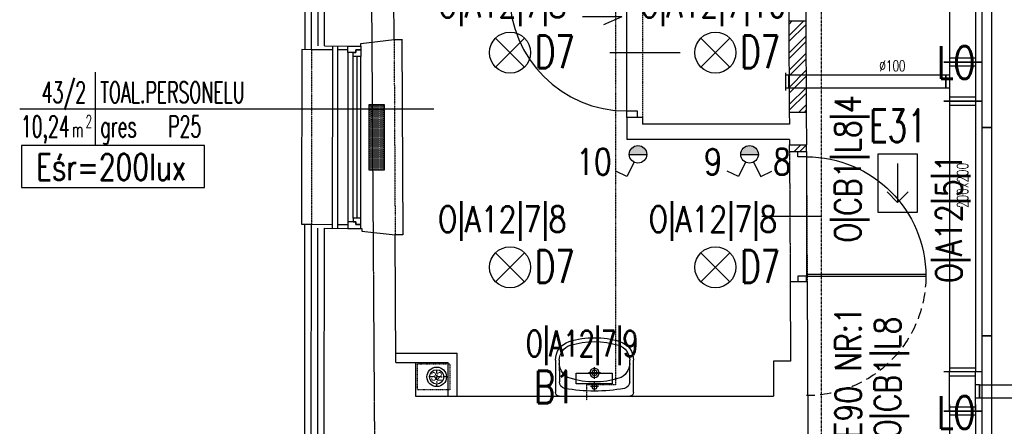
# Model space of a CAD drawing. Header units: inches. Extents: x -281236 to -70395, y 38777 to 102341.
# Tile 181 of 244: x -139802 to -139046, y 59588 to 59900. Entities that reach past the tile are written whole.
import ezdxf
from ezdxf.enums import TextEntityAlignment as Align

# ---------------------------------------------------------------- set-up
doc = ezdxf.new("R2010")
doc.units = ezdxf.units.IN
doc.header["$MEASUREMENT"] = 0
for name, pattern in [('00-inst$0$DASHDOT', [1, 0.5, -0.25, 0, -0.25]), ('CENTER', [2, 1.25, -0.25, 0.25, -0.25]), ('DASHDOT', [1, 0.5, -0.25, 0, -0.25]), ('DASHED', [0.75, 0.5, -0.25]), ('DASHED2', [0.375, 0.25, -0.125]), ('DIVIDE', [31.75, 12.7, -6.35, 0, -6.35, 0, -6.35])]:
    doc.linetypes.add(name, pattern=pattern)
doc.layers.get('0').update_dxf_attribs({"color": 101})
for name, color, linetype in [('Drz---drzwi', 5, 'Continuous'), ('Drz-widok', 5, 'Continuous'), ('E-90', 6, 'Continuous'), ('E-OPIS-POM', 6, 'Continuous'), ('E35', 6, 'Continuous'), ('E50', 3, 'Continuous'), ('Fas-balustrada-widok', 64, 'Continuous'), ('Ins-kan', 54, 'Continuous'), ('Ins-went', 141, 'Continuous'), ('Mw-wc-rury', 160, 'DASHDOT'), ('Okn---okna', 5, 'Continuous'), ('Os-osie glowne', 8, 'CENTER'), ('piony_K_nr', 240, 'Continuous'), ('Sc-cegla pelna', 32, 'Continuous'), ('Sc-cegla pelna-hatch', 8, 'Continuous'), ('Sc-gazobeton', 45, 'Continuous'), ('Sc-gk', 120, 'Continuous'), ('Sc-izolacja term-obrys', 132, 'Continuous'), ('Sc-izolacja term-styropian', 151, 'STYROPIAN-KA'), ('Sc-nad', 5, 'DASHED2'), ('Sc-nadproza kon', 5, 'DASHED2'), ('Suf-widok', 8, 'Continuous'), ('W-idok', 9, 'Continuous'), ('W-otwor-strop', 126, 'Continuous'), ('Wym-wew', 8, 'Continuous'), ('Wyp-grzejniki', 56, 'Continuous'), ('Wyp-sanitar', 131, 'Continuous')]:
    doc.layers.add(name, color=color, linetype=linetype)
doc.layers.get('Wym-wew').off()
doc.styles.add('KA wymiar', font='romans.shx', dxfattribs={"width": 0.6})
doc.styles.add('ROMANS', font='romans', dxfattribs={"width": 0.85})
doc.styles.add('tab-bud$0$ROMANS', font='romans', dxfattribs={"width": 0.7})
doc.styles.add('TYTUL2', font='ARIAL.TTF')
doc.linetypes.add('BATTING', pattern='A,0.0001,-0.1,[134,ltypeshp.shx,S=0.1,R=0,X=-0.1,Y=0],-0.2,[134,ltypeshp.shx,S=0.1,R=180,X=0.1,Y=0],-0.1', length=0.4001)
doc.linetypes.add('STYROPIAN-KA', pattern='A,0.0001,-0.1,[135,ltypeshp.shx,S=0.1,R=0,X=-0.1,Y=0],0,[135,ltypeshp.shx,S=0.1,R=180,X=0.1,Y=0],-0.1', length=0.2001)

# ---------------------------------------------------------------- blocks, each defined once
blk = doc.blocks.new('pow')
for p, q in [((0, 0.523), (0, -0.523)), ((-1.075, 0), (1.78, 0))]:
    blk.add_line(p, q)
at = {"style": 'KA wymiar', "width": 0.6}
for s, height, p in [('2', 0.18, (-0.139, -0.27)), ('m', 0.21, (-0.333, -0.401))]:
    blk.add_text(s, height=height, dxfattribs=at).set_placement(p)
for tag, p in [('01', (-0.131, 0.084)), ('000.00', (-0.364, -0.401))]:
    blk.add_attdef(tag, text='', height=0.3, dxfattribs=at).set_placement(p, align=Align.RIGHT)
for tag, p in [('POMIESZCZENIE', (0.071, 0.084)), ('POSADZKA', (0.071, -0.401))]:
    blk.add_attdef(tag, p, '', height=0.3, dxfattribs=at)
blk = doc.blocks.new('kier')
at = {"layer": 'E35', "ltscale": 0.2}
for p, q in [((7.81, 15), (15.93, 23.11)), ((37.6, 15), (7.81, 15)), ((7.81, 15), (15.93, 6.89))]:
    blk.add_line(p, q, dxfattribs=at)
blk.add_lwpolyline([(0, 30), (45, 30), (45, 0), (0, 0)], close=True, dxfattribs=at)
blk = doc.blocks.new('_DRZWI_W120')
at = {"ltscale": 25}
for p, q in [((44517.38, 20745.07), (44517.38, 20635.07)), ((44504.38, 20690.07), (44558.38, 20690.07))]:
    blk.add_line(p, q, dxfattribs=at)
at = {"ltscale": 7}
for p, q in [((44517.38, 20637.07), (44407.4, 20637.07)), ((44517.38, 20635.07), (44407.38, 20635.07))]:
    blk.add_line(p, q, dxfattribs=at)
at = {"ltscale": 25}
for points in [[(44525.38, 20750.07), (44517.38, 20750.07), (44517.38, 20745.07), (44525.38, 20745.07)], [(44525.38, 20630.07), (44517.38, 20630.07), (44517.38, 20635.07), (44525.38, 20635.07)]]:
    blk.add_lwpolyline(points, close=True, dxfattribs=at)
blk.add_arc((44517.38, 20635.07), 110, 90, 180, dxfattribs=at)
at = {"linetype": 'DASHED', "ltscale": 20}
blk.add_arc((44517.38, 20635.07), 110, 180, 270, dxfattribs=at)
blk = doc.blocks.new('umywalka_60x45')
at = {"ltscale": 25}
for p, q in [((-27, 0), (27, 0)), ((-30, -27.72), (-30, -3)), ((3, -7.5), (-3, -7.5)), ((0, -4.5), (0, -10.5)), ((30, -3), (30, -27.72)), ((-27, -27.72), (-27, -11.03)), ((0, -13.5), (0, -22.5)), ((27, -11.03), (27, -27.72)), ((4.5, -18), (-4.5, -18))]:
    blk.add_line(p, q, dxfattribs=at)
for centre, radius in [((0, -7.5), 2), ((0, -18), 3.5), ((0, -18), 2)]:
    blk.add_circle(centre, radius, dxfattribs=at)
for centre, radius, start, end in [((27, -3), 3, 0, 90), ((-27, -3), 3, 90, 180), ((-22, -11.03), 5, 100.52627, 180), ((0, -129.43), 125.43, 79.47373, 100.52627), ((22, -11.03), 5, 0, 79.47373), ((-15, -25.28), 12, 107.3129, 180), ((0, -73.4), 62.4, 72.6871, 107.3129), ((15, -25.28), 12, 0, 72.6871), ((-15, -27.72), 15, 180, 252.6871), ((-15, -27.72), 12, 180, 252.6871), ((15, -27.72), 12, 287.3129, 0), ((15, -27.72), 15, 287.3129, 0), ((0, 20.4), 65.4, 252.6871, 287.3129), ((0, 20.4), 62.4, 252.6871, 287.3129)]:
    blk.add_arc(centre, radius, start, end, dxfattribs=at)
blk = doc.blocks.new('_dz1')
at = {"ltscale": 7}
for p, q in [((-7, 0), (-7, 90)), ((-5, 0), (-5, 90))]:
    blk.add_line(p, q, dxfattribs=at)
at = {"ltscale": 25}
for p, q in [((-50, 13), (-50, -41)), ((-95, 0), (-5, 0)), ((-5, 0), (0, 0)), ((-95, -8), (-100, -8)), ((-5, -8), (0, -8))]:
    blk.add_line(p, q, dxfattribs=at)
for points in [[(-100, -8), (-100, 0), (-95, 0), (-95, -8)], [(0, -8), (0, 0), (-5, 0), (-5, -8)]]:
    blk.add_lwpolyline(points, close=True, dxfattribs=at)
blk.add_arc((-5, 0), 90, 90, 180, dxfattribs=at)
blk = doc.blocks.new('ramiak140')
at = {"layer": 'Okn---okna'}
for p, q in [((-10, 135), (-10, 5)), ((-6, 8), (-6, 132)), ((-3, 8), (-3, 132)), ((0, 8), (0, 132))]:
    blk.add_line(p, q, dxfattribs=at)
for points in [[(-10, 135), (-10, 140), (0, 140), (0, 137), (-4, 137), (-4, 135)], [(-6, 132), (-6, 135), (-4, 135), (-4, 137), (0, 137), (0, 135), (0, 132)], [(-6, 8), (-6, 5), (-4, 5), (-4, 3), (0, 3), (0, 5), (0, 8)], [(-10, 5), (-10, 0), (0, 0), (0, 3), (-4, 3), (-4, 5)]]:
    blk.add_lwpolyline(points, close=True, dxfattribs=at)
blk = doc.blocks.new('_gslkflhklgj')
at = {"linetype": '00-inst$0$DASHDOT', "ltscale": 5}
for p, q in [((7.5, 0), (-7.5, 0)), ((0, -7.5), (0, 7.5))]:
    blk.add_line(p, q, dxfattribs=at)
for radius in [7.5, 5.5]:
    blk.add_circle((0, 0), radius)
blk = doc.blocks.new('_vxkdjhgkljhkgjhk')
for q in [(14.01, 6.02), (30.24, 0)]:
    blk.add_line((0, 0), q)
blk = doc.blocks.new('G_50')
at = {"layer": 'Wyp-grzejniki'}
h = blk.add_hatch(dxfattribs=at)
h.set_pattern_fill('DOTS', color=256, scale=0.5, angle=180, style=0)
h.set_pattern_definition([(180, (77492.90915, -37873.9399), (-0.396875, -0.79375), [0, -0.79375])])
h.paths.add_polyline_path([(0, 0), (-12, 0), (-12, -50), (0, -50)])
blk.add_lwpolyline([(-12, -50), (0, -50), (0, 0), (-12, 0)], close=True, dxfattribs=at)

msp = doc.modelspace()

# ---------------------------------------------------------------- hatches: boundary and pattern name
at = {"layer": 'E35'}
for points in [[(-139320.61, 59796.66, 1), (-139334.11, 59796.66)], [(-139234.96, 59796.66, 1), (-139248.46, 59796.66)]]:
    msp.add_hatch(color=256, dxfattribs=at).paths.add_polyline_path(points)
at = {"layer": 'Sc-cegla pelna-hatch'}
h = msp.add_hatch(dxfattribs=at)
h.set_pattern_fill('ANSI32', color=256, scale=25, style=0)
h.paths.add_polyline_path([(-139198.6, 59899.11), (-139211.6, 59899.11), (-139211.37, 59857.53), (-139198.37, 59857.53)])
h.paths.add_polyline_path([(-139198.37, 59857.53), (-139211.37, 59857.53), (-139211.35, 59852.53), (-139198.35, 59852.53)])
h.paths.add_polyline_path([(-139198.35, 59852.53), (-139211.35, 59852.53), (-139211.32, 59847.53), (-139198.32, 59847.53)])
h.paths.add_polyline_path([(-139198.32, 59847.53), (-139211.32, 59847.53), (-139211.22, 59829.11), (-139198.22, 59829.11)])
h = msp.add_hatch(dxfattribs=at)
h.set_pattern_fill('ANSI32', color=256, scale=25, style=0)
h.paths.add_polyline_path([(-139198.08, 59803.95), (-139211.08, 59803.95), (-139211.05, 59798.95), (-139198.05, 59798.95)])

# ---------------------------------------------------------------- linework, layer by layer
at = {"layer": 'E35'}
for p, q in [((-139414.42, 59885.89), (-139436.7, 59863.62)), ((-139414.42, 59863.62), (-139436.7, 59885.89)), ((-139256.82, 59885.89), (-139279.09, 59863.62)), ((-139256.82, 59863.62), (-139279.09, 59885.89)), ((-139647.86, 59831.62), (-139484.1, 59831.62)), ((-139334.11, 59796.66), (-139320.61, 59796.66)), ((-139248.46, 59796.66), (-139234.96, 59796.66)), ((-139330.38, 59790.63), (-139335.91, 59779.59)), ((-139244.73, 59790.63), (-139250.26, 59779.59)), ((-139238.69, 59790.63), (-139233.16, 59779.59)), ((-139335.91, 59779.59), (-139344.45, 59783.86)), ((-139250.26, 59779.59), (-139258.8, 59783.86)), ((-139233.16, 59779.59), (-139224.63, 59783.86)), ((-139414.42, 59721.13), (-139436.7, 59698.86)), ((-139414.42, 59698.86), (-139436.7, 59721.13)), ((-139256.82, 59721.13), (-139279.09, 59698.86)), ((-139256.82, 59698.86), (-139279.09, 59721.13))]:
    msp.add_line(p, q, dxfattribs=at)
for points in [[(-139063.45, 59817.39), (-139055.75, 59817.39), (-139055.75, 59914.19), (-139063.45, 59914.19)], [(-139063.45, 59657.39), (-139055.75, 59657.39), (-139055.75, 59817.39), (-139063.45, 59817.39)], [(-139063.45, 59560.59), (-139055.75, 59560.59), (-139055.75, 59657.39), (-139063.45, 59657.39)], [(-139374.84, 59620.4), (-139374.84, 59628.67), (-139347.14, 59628.67), (-139347.14, 59620.4)]]:
    msp.add_lwpolyline(points, close=True, dxfattribs=at)
at = {"layer": 'E35', "linetype": 'Continuous', "ltscale": 0.3}
msp.add_lwpolyline([(-139800.6, 59771.11), (-139660.27, 59771.11), (-139660.27, 59803.39), (-139800.6, 59803.39)], close=True, dxfattribs=at)
at = {"layer": 'E35'}
for centre, radius in [((-139425.56, 59874.75), 15.75), ((-139267.95, 59874.75), 15.75), ((-139327.36, 59796.66), 6.75), ((-139241.71, 59796.66), 6.75), ((-139425.56, 59710), 15.75), ((-139267.95, 59710), 15.75)]:
    msp.add_circle(centre, radius, dxfattribs=at)
at = {"layer": 'Fas-balustrada-widok'}
for p, q in [((-139561.93, 59879.96), (-139562.07, 59739.93)), ((-139557.93, 59879.95), (-139558.07, 59739.91))]:
    msp.add_line(p, q, dxfattribs=at)
at = {"layer": 'Ins-went'}
for p, q in [((-139088.13, 60003.67), (-139088.13, 59867.53)), ((-139068.13, 60003.67), (-139068.13, 59867.53)), ((-139063.63, 59867.53), (-139092.63, 59867.53)), ((-139092.63, 59867.53), (-139063.63, 59867.53)), ((-139068.13, 59870.53), (-139088.13, 59870.53)), ((-139088.13, 59867.53), (-139088.13, 59837.53)), ((-139068.13, 59867.53), (-139068.13, 59837.53)), ((-139088.13, 59864.53), (-139068.13, 59864.53)), ((-139213.87, 59845.78), (-139213.87, 59859.28)), ((-139211.37, 59857.53), (-139213.87, 59857.53)), ((-139211.87, 59857.53), (-139211.87, 59847.53)), ((-139088.13, 59857.53), (-139211.37, 59857.53)), ((-139091.13, 59847.53), (-139091.13, 59857.53)), ((-139091.13, 59857.53), (-139091.13, 59847.53)), ((-139211.37, 59847.53), (-139213.87, 59847.53)), ((-139088.13, 59847.53), (-139211.33, 59847.53)), ((-139063.63, 59837.53), (-139092.63, 59837.53)), ((-139092.63, 59837.53), (-139063.63, 59837.53)), ((-139068.13, 59840.53), (-139088.13, 59840.53)), ((-139088.13, 59837.53), (-139088.13, 59629.67)), ((-139068.13, 59837.53), (-139068.13, 59629.67)), ((-139088.13, 59834.53), (-139068.13, 59834.53)), ((-139063.63, 59629.67), (-139092.63, 59629.67)), ((-139068.13, 59632.67), (-139088.13, 59632.67)), ((-139088.13, 59599.67), (-139088.13, 59629.67)), ((-139088.13, 59626.67), (-139068.13, 59626.67)), ((-139068.13, 59599.67), (-139068.13, 59629.67)), ((-139065.13, 59619.67), (-139068.13, 59619.67)), ((-139065.13, 59619.67), (-139065.13, 59609.67)), ((-139065.13, 59609.67), (-139065.13, 59619.67)), ((-139065.13, 59619.67), (-138940.13, 59619.67)), ((-139088.13, 59604.67), (-139088.13, 59461.17)), ((-139068.13, 59609.67), (-139065.13, 59609.67)), ((-139068.13, 59604.67), (-139068.13, 59461.17)), ((-139065.13, 59609.67), (-138940.13, 59609.67)), ((-139063.63, 59599.67), (-139092.63, 59599.67)), ((-139092.63, 59599.67), (-139063.63, 59599.67)), ((-139068.13, 59602.67), (-139088.13, 59602.67)), ((-139088.13, 59596.67), (-139068.13, 59596.67))]:
    msp.add_line(p, q, dxfattribs=at)
at = {"layer": 'Mw-wc-rury', "ltscale": 0.8}
for p, q in [((-139344.52, 60004.79), (-139344.52, 59619.8)), ((-139344.52, 59619.8), (-139366.79, 59619.8)), ((-139366.79, 59619.8), (-139366.79, 59608.03))]:
    msp.add_line(p, q, dxfattribs=at)
at = {"layer": 'Os-osie glowne'}
msp.add_line((-139518.5, 57943.12), (-139546.3, 62104.61), dxfattribs=at)
at = {"layer": 'Sc-cegla pelna'}
for p, q in [((-139514.61, 59884.95), (-139515.11, 59974.95)), ((-139212.02, 59974.95), (-139211.6, 59899.11)), ((-139211.6, 59899.11), (-139198.6, 59899.11)), ((-139336.02, 59824.95), (-139336.02, 59807.95)), ((-139324.02, 59824.95), (-139336.02, 59824.95)), ((-139324.02, 59824.95), (-139324.02, 59819.95)), ((-139211.22, 59829.11), (-139198.22, 59829.11)), ((-139211.16, 59819.95), (-139324.02, 59819.95)), ((-139211.09, 59807.95), (-139336.02, 59807.95)), ((-139211.08, 59803.95), (-139198.08, 59803.95)), ((-139513.24, 59636.94), (-139513.78, 59734.95)), ((-139210.49, 59698.95), (-139197.49, 59698.95)), ((-139513.24, 59636.94), (-139498.19, 59636.94)), ((-139498.19, 59636.94), (-139498.19, 59610.94)), ((-139210.16, 59637.94), (-139223.28, 59637.94)), ((-139223.28, 59637.94), (-139223.28, 59610.94)), ((-139498.19, 59610.94), (-139223.28, 59610.94))]:
    msp.add_line(p, q, dxfattribs=at)
for points in [[(-139200.64, 60268.5), (-139198.6, 59899.11)], [(-139567.93, 59879.96), (-139567.82, 60036.17)], [(-139567.93, 59879.96), (-139540.06, 59879.79), (-139540.07, 59881.79), (-139514.61, 59884.95)], [(-139211.22, 59829.11), (-139211.16, 59819.95)], [(-139198.22, 59829.11), (-139198.08, 59803.95)], [(-139211.1, 59807.95), (-139211.08, 59803.95)], [(-139568.24, 59581.94), (-139568.07, 59739.96)], [(-139568.07, 59739.96), (-139539.28, 59739.8), (-139539.27, 59737.8), (-139513.78, 59734.94)], [(-139210.49, 59698.95), (-139210.16, 59637.94)], [(-139197.49, 59698.95), (-139196.85, 59581.94)]]:
    msp.add_lwpolyline(points, dxfattribs=at)
at = {"layer": 'Sc-gazobeton'}
for p, q in [((-139211.05, 59798.95), (-139211.08, 59803.95)), ((-139198.05, 59798.95), (-139198.08, 59803.95)), ((-139211.05, 59798.95), (-139198.05, 59798.95))]:
    msp.add_line(p, q, dxfattribs=at)
for points in [[(-139211.6, 59899.11), (-139211.22, 59829.11)], [(-139198.6, 59899.11), (-139198.22, 59829.11)]]:
    msp.add_lwpolyline(points, dxfattribs=at)
at = {"layer": 'Sc-gk'}
for p, q in [((-139513.28, 59643.94), (-139466.19, 59643.94)), ((-139466.19, 59610.94), (-139466.19, 59643.94)), ((-139498.19, 59636.94), (-139473.19, 59636.94)), ((-139473.19, 59610.94), (-139473.19, 59636.94))]:
    msp.add_line(p, q, dxfattribs=at)
at = {"layer": 'Sc-izolacja term-obrys'}
for points in [[(-139561.93, 59876.93), (-139577.93, 59877.02), (-139577.82, 60039.11), (-139561.82, 60039.2)], [(-139550.06, 59876.85), (-139557.93, 59876.9)], [(-139562.24, 59578.98), (-139578.24, 59578.89), (-139578.07, 59743.02), (-139562.07, 59742.93)], [(-139558.07, 59742.91), (-139550.06, 59742.86)]]:
    msp.add_lwpolyline(points, dxfattribs=at)
at = {"layer": 'Sc-izolacja term-styropian', "linetype": 'BATTING', "ltscale": 0.25}
for points in [[(-139572.93, 59879.96), (-139572.82, 60036.17)], [(-139573.24, 59581.95), (-139573.07, 59739.97)]]:
    msp.add_lwpolyline(points, dxfattribs=at)
at = {"layer": 'Sc-nad', "ltscale": 4}
for p, q in [((-139324.02, 59924.95), (-139324.02, 59824.95)), ((-139198.05, 59798.95), (-139197.49, 59698.95))]:
    msp.add_line(p, q, dxfattribs=at)
at = {"layer": 'Sc-nad'}
msp.add_line((-139211.05, 59798.95), (-139210.49, 59698.95), dxfattribs=at)
at = {"layer": 'Sc-nadproza kon', "linetype": 'DASHDOT', "ltscale": 0.5}
for p, q in [((-139514.61, 59884.95), (-139513.78, 59734.95)), ((-139577.93, 59877.02), (-139578.07, 59743.02))]:
    msp.add_line(p, q, dxfattribs=at)
at = {"layer": 'Suf-widok', "linetype": 'DIVIDE', "ltscale": 0.02}
msp.add_lwpolyline([(-139016.24, 61051.5), (-139186.65, 61051.5), (-139186.65, 58629.5), (-139016.24, 58629.5)], close=True, dxfattribs=at)
at = {"layer": 'W-idok'}
for p, q in [((-139514.61, 59884.95), (-139508.61, 59884.92)), ((-139508.61, 59884.98), (-139507.78, 59734.97)), ((-139507.78, 59734.97), (-139513.78, 59734.94))]:
    msp.add_line(p, q, dxfattribs=at)
for points in [[(-139582.93, 59877.03), (-139582.82, 60039.12)], [(-139585.43, 59877.03), (-139585.57, 59743.03), (-139578.07, 59743.02)], [(-139577.93, 59877.02), (-139585.43, 59877.03)], [(-139583.24, 59578.89), (-139583.07, 59743.02)]]:
    msp.add_lwpolyline(points, dxfattribs=at)
at = {"layer": 'W-otwor-strop', "linetype": 'DASHED2', "ltscale": 0.3}
msp.add_lwpolyline([(-139496.69, 59615.94), (-139496.69, 59635.94), (-139471.69, 59635.94), (-139471.69, 59615.94)], close=True, dxfattribs=at)

# ---------------------------------------------------------------- block references
at = {"layer": 'Drz---drzwi', "xscale": -0.8333333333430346, "yscale": 0.8333333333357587, "zscale": 0.8333333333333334}
msp.add_blockref('_DRZWI_W120', (-102100.23, 42507.23), dxfattribs=at)
at = {"layer": 'Drz-widok', "rotation": 90}
msp.add_blockref('_dz1', (-139336.02, 59924.95), dxfattribs=at)
at = {"layer": 'E-OPIS-POM', "xscale": 54, "yscale": 54, "zscale": 54}
msp.add_blockref('pow', (-139743.97, 59831.62), dxfattribs=at).add_auto_attribs({'000.00': '10,24', '01': '43/2', 'POMIESZCZENIE': 'TOAL.PERSONELU', 'POSADZKA': 'gres   P25'})
at = {"layer": 'E50', "rotation": 90}
msp.add_blockref('kier', (-139113.02, 59751.99), dxfattribs=at)
at = {"layer": 'Ins-kan'}
msp.add_blockref('_gslkflhklgj', (-139481.87, 59625.87), dxfattribs=at)
at = {"layer": 'Ins-went', "linetype": 'DASHED', "ltscale": 0.6, "rotation": 180}
msp.add_blockref('_vxkdjhgkljhkgjhk', (-139339.84, 59902.15), dxfattribs=at)
at = {"layer": 'Okn---okna'}
msp.add_blockref('ramiak140', (-139540.06, 59739.79), dxfattribs=at)
at = {"layer": 'Wym-wew', "rotation": 180}
msp.add_blockref('G_50', (-139534.06, 59784.79), dxfattribs=at)
at = {"layer": 'Wyp-sanitar', "xscale": -1, "rotation": 180.0077770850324}
msp.add_blockref('umywalka_60x45', (-139360.74, 59610.94), dxfattribs=at)

# ---------------------------------------------------------------- texts
at = {"layer": 'E-90', "style": 'ROMANS'}
for s, rotation, width, p in [('O|A12|7|8', 0, 0.8, (-139431.64, 59910.27)), ('O|A12|7|10', 0, 0.8, (-139269.87, 59910.27)), ('O|CB1|L8|4', 90, 0.8, (-139164.93, 59785.53)), ('Eśr=200lux', 360, 0.75, (-139731.95, 59786.95)), ('10', 0, 0.8, (-139361.15, 59791.01)), ('9', 0, 0.8, (-139269.76, 59791.01)), ('8', 0, 0.8, (-139216.76, 59791.01)), ('O|A12|5|1', 90, 0.8, (-139087.23, 59747.35)), ('O|A12|7|8', 0, 0.8, (-139431.64, 59745.51)), ('O|A12|7|8', 0, 0.8, (-139269.87, 59745.51)), ('O|A12|7|9', 0, 0.7, (-139370.35, 59650.07)), ('PUSZKA E90 NR:1', 90, 0.8, (-139165.96, 59581.94)), ('OBWÓD O|CB1|L8', 90, 0.8, (-139135.83, 59581.94))]:
    msp.add_text(s, height=20, rotation=rotation, dxfattribs=dict(at, width=width)).set_placement(p, align=Align.MIDDLE)
at = {"layer": 'E35', "style": 'ROMANS', "width": 0.7}
for s, p in [('D7', (-139391.2, 59875.32)), ('D7', (-139233.59, 59875.32)), ('LO', (-139083.1, 59867.21)), ('E31', (-139127.8, 59818.65)), ('D7', (-139391.2, 59710.56)), ('D7', (-139233.59, 59710.56)), ('B1', (-139391.49, 59618.1)), ('LO', (-139083.1, 59598.59))]:
    msp.add_text(s, height=25, dxfattribs=at).set_placement(p, align=Align.MIDDLE)
at = {"layer": 'Ins-went', "style": 'tab-bud$0$ROMANS', "width": 0.7}
msp.add_text('%%c100', height=8.424, dxfattribs=at).set_placement((-139142.14, 59860.4))
msp.add_text('200x200', height=8.424, rotation=90, dxfattribs=at).set_placement((-139073.94, 59755.51, 0))
at = {"layer": 'piony_K_nr', "style": 'TYTUL2', "width": 0.9}
msp.add_text('32', height=6.5, dxfattribs=at).set_placement((-139486.53, 59622.96, -76.7))

doc.saveas('drawing.dxf')
